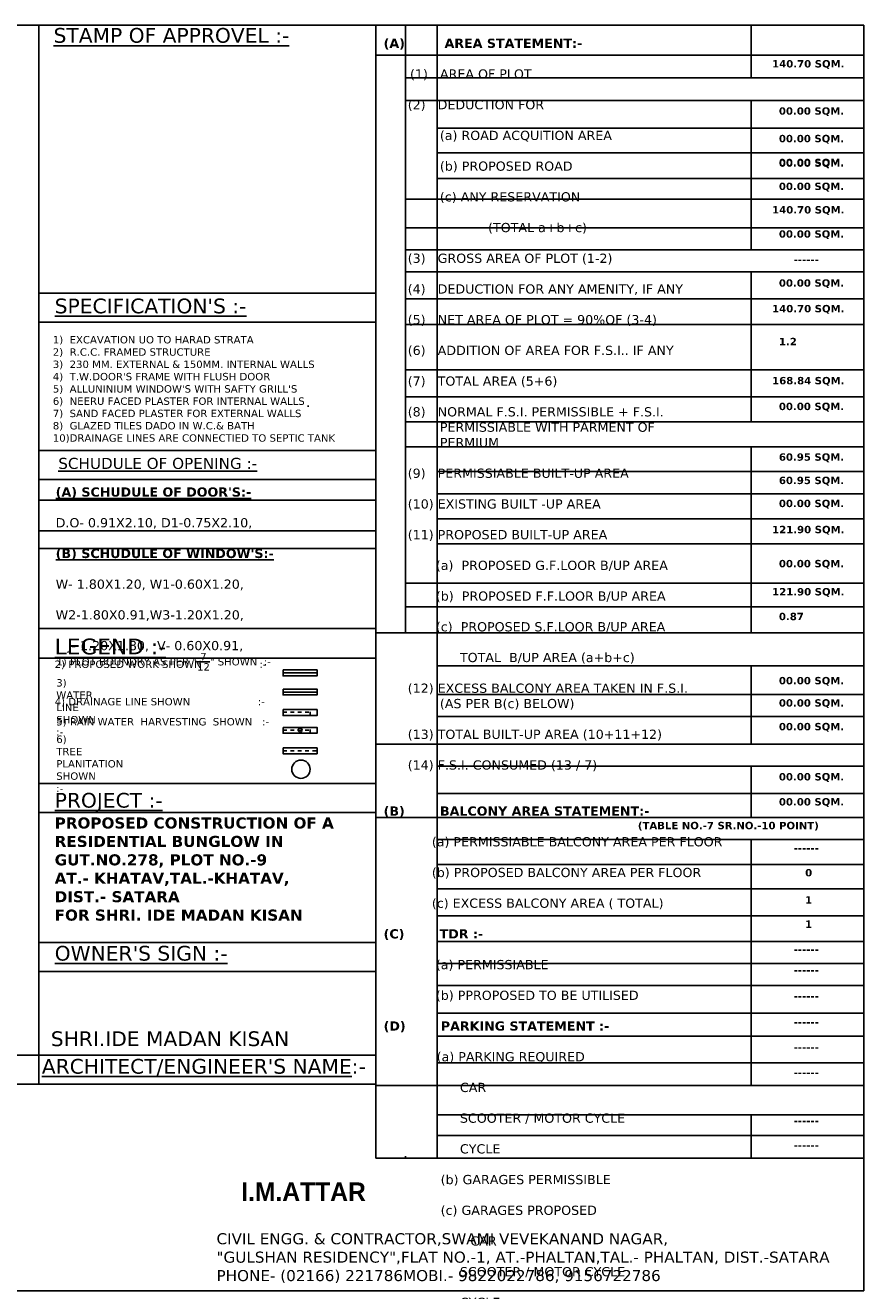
# Model space of a CAD drawing. Header units: millimetres. Extents: x 54.8 to 127.3, y 26.1 to 60.4.
# Tile 5 of 5: x 104.5 to 127.3, y 26.1 to 60.4. Entities that reach past the tile are written whole.
import ezdxf

# ---------------------------------------------------------------- set-up
doc = ezdxf.new("R2010")
doc.units = ezdxf.units.MM
doc.header["$LTSCALE"] = 0.05
doc.linetypes.add('ACAD_ISO02W100', pattern=[15, 12, -3])
doc.styles.get("Standard").update_dxf_attribs({"font": 'verdana.ttf', "height": 0.2})

msp = doc.modelspace()

# ---------------------------------------------------------------- linework, layer by layer
at = {"ltscale": 0.05}
for p, q in [((104.912, 60.405), (104.912, 31.667)), ((114.057, 60.405), (127.291, 60.405)), ((114.861, 60.405), (114.861, 43.917)), ((115.716, 60.405), (115.716, 29.661)), ((124.237, 60.405), (124.237, 58.975)), ((127.291, 60.405), (127.291, 26.061)), ((114.057, 59.595), (127.291, 59.595)), ((114.861, 58.975), (127.291, 58.975)), ((114.861, 58.365), (127.291, 58.365)), ((124.237, 58.365), (124.237, 54.314)), ((115.716, 57.614), (127.291, 57.614)), ((115.716, 56.939), (127.291, 56.939)), ((115.716, 56.244), (127.291, 56.244)), ((114.861, 55.684), (127.291, 55.684)), ((114.861, 54.91), (127.291, 54.91)), ((114.861, 54.314), (127.291, 54.314)), ((114.861, 53.711), (127.291, 53.711)), ((124.237, 53.711), (124.237, 49.644)), ((104.912, 53.137), (114.057, 53.137)), ((114.861, 52.983), (127.291, 52.983)), ((104.912, 52.351), (114.057, 52.351)), ((114.861, 52.28), (127.291, 52.28)), ((114.861, 51.05), (127.291, 51.05)), ((114.861, 50.322), (127.291, 50.322)), ((112.197, 50.071), (112.24, 50.071)), ((114.861, 49.644), (127.291, 49.644)), ((104.912, 48.865), (114.057, 48.865)), ((114.861, 48.966), (127.291, 48.966)), ((124.237, 48.966), (124.237, 43.917)), ((115.716, 48.292), (127.291, 48.292)), ((104.912, 48.079), (114.057, 48.079)), ((104.912, 47.516), (114.057, 47.516)), ((115.716, 47.685), (127.291, 47.685)), ((115.716, 47.008), (127.291, 47.008)), ((104.912, 46.68), (114.057, 46.68)), ((104.912, 46.205), (114.057, 46.205)), ((115.716, 46.33), (127.291, 46.33)), ((114.861, 45.261), (127.291, 45.261)), ((114.861, 44.619), (127.291, 44.619)), ((104.912, 44.034), (114.057, 44.034)), ((114.057, 43.917), (127.291, 43.917)), ((104.912, 43.227), (114.057, 43.227)), ((115.716, 43.016), (127.291, 43.016)), ((124.237, 43.016), (124.237, 40.897)), ((111.54, 42.829), (112.46, 42.829)), ((111.54, 42.309), (112.46, 42.309)), ((115.716, 42.245), (127.291, 42.245)), ((115.716, 41.644), (127.291, 41.644)), ((114.057, 40.897), (127.291, 40.897)), ((115.716, 40.296), (127.291, 40.296)), ((124.237, 40.296), (124.237, 38.904)), ((104.912, 39.825), (114.057, 39.825)), ((115.716, 39.556), (127.291, 39.556)), ((104.912, 39.038), (114.057, 39.038)), ((114.057, 38.904), (127.291, 38.904)), ((115.716, 38.303), (127.291, 38.303)), ((124.237, 38.303), (124.237, 31.634)), ((115.716, 37.628), (127.291, 37.628)), ((115.716, 36.964), (127.291, 36.964)), ((115.716, 36.237), (127.291, 36.237)), ((104.912, 35.513), (114.057, 35.513)), ((115.716, 35.542), (127.291, 35.542)), ((104.912, 34.727), (114.057, 34.727)), ((115.716, 34.942), (127.291, 34.942)), ((115.716, 34.341), (127.291, 34.341)), ((115.716, 33.592), (127.291, 33.592)), ((115.716, 32.967), (127.291, 32.967)), ((104.912, 32.454), (82.719, 32.454)), ((104.912, 32.454), (114.057, 32.454)), ((115.716, 32.243), (127.291, 32.243)), ((104.912, 31.667), (82.719, 31.667)), ((104.912, 31.667), (114.057, 31.667)), ((114.057, 31.634), (127.291, 31.634)), ((115.716, 30.835), (127.291, 30.835)), ((124.237, 30.835), (124.237, 29.661)), ((115.716, 30.27), (127.291, 30.27)), ((114.057, 29.661), (127.291, 29.661)), ((114.861, 29.709), (114.861, 29.661)), ((114.057, 26.061), (127.291, 26.061))]:
    msp.add_line(p, q, dxfattribs=at)
at = {"linetype": 'ACAD_ISO02W100', "ltscale": 0.05}
for p, q in [((111.54, 41.761), (112.275, 41.761)), ((112.275, 41.672), (112.275, 41.833)), ((111.54, 41.278), (112.275, 41.278)), ((112.275, 41.189), (112.275, 41.35)), ((111.54, 40.713), (112.46, 40.713))]:
    msp.add_line(p, q, dxfattribs=at)
at = {"ltscale": 0.05}
for points in [[(114.057, 26.061), (54.769, 26.061), (54.769, 60.405), (114.057, 60.405), (114.057, 29.661)], [(114.861, 29.709), (114.861, 29.661)]]:
    msp.add_lwpolyline(points, dxfattribs=at)
for points in [[(111.54, 42.91), (112.46, 42.91), (112.46, 42.748), (111.54, 42.748)], [(111.54, 42.39), (112.46, 42.39), (112.46, 42.229), (111.54, 42.229)], [(111.54, 41.833), (112.46, 41.833), (112.46, 41.672), (111.54, 41.672)], [(111.54, 41.35), (112.46, 41.35), (112.46, 41.189), (111.54, 41.189)], [(111.54, 40.793), (112.46, 40.793), (112.46, 40.632), (111.54, 40.632)]]:
    msp.add_lwpolyline(points, close=True, dxfattribs=at)
for centre, radius in [((112, 41.278), 0.0543), ((112.023, 40.214), 0.248)]:
    msp.add_circle(centre, radius, dxfattribs=at)

# ---------------------------------------------------------------- texts
at = {"attachment_point": 1}
for s, insert, char_height, width in [('{\\H0.7105x;\\LSTAMP OF APPROVEL :-}', (105.312, 60.332), 0.563, 6.82158), ('{\\fVerdana|b1|i0|c0|p34;\\H1.25x;(A)         AREA STATEMENT:-\\P\\P      \\fVerdana|b0|i0|c0|p34;(1)   AREA OF PLOT                                                                                          \\P\\P      (2)   DEDUCTION FOR\\P\\P              (a) ROAD ACQUITION AREA\\P                  \\P              (b) PROPOSED ROAD\\P                                        \\P              (c) ANY RESERVATION \\P                                 \\P                          (TOTAL a+b+c)                        \\P\\P      (3)   GROSS AREA OF PLOT (1-2)\\P                  \\P      (4)   DEDUCTION FOR ANY AMENITY, IF ANY\\P   \\P      (5)   NET AREA OF PLOT = 90%OF (3-4)         \\P\\P      (6)   ADDITION OF AREA FOR F.S.I.. IF ANY\\P                                                           \\P      (7)   TOTAL AREA (5+6) \\P                              \\P      (8)   NORMAL F.S.I. PERMISSIBLE + F.S.I.\\P              PERMISSIABLE WITH PARMENT OF \\P              PERMIUM\\P                                           \\P      (9)   PERMISSIABLE BUILT-UP AREA \\P              \\P      (10) EXISTING BUILT -UP AREA \\P                    \\P      (11) PROPOSED BUILT-UP AREA\\P\\P             (a)  PROPOSED G.F.LOOR B/UP AREA\\P\\P             (b)  PROPOSED F.F.LOOR B/UP AREA\\P\\P             (c)  PROPOSED S.F.LOOR B/UP AREA\\P\\P                   TOTAL  B/UP AREA (a+b+c)\\P                  \\P      (12) EXCESS BALCONY AREA TAKEN IN F.S.I.\\P              (AS PER B(c) BELOW)\\P                          \\P      (13) TOTAL BUILT-UP AREA (10+11+12)\\P         \\P      (14) F.S.I. CONSUMED (13 / 7)\\P                           \\P\\P\\fVerdana|b1|i0|c0|p34;(B)        BALCONY AREA STATEMENT:-\\P\\P\\fVerdana|b0|i0|c0|p34;            (a) PERMISSIABLE BALCONY AREA PER FLOOR \\P\\P            (b) PROPOSED BALCONY AREA PER FLOOR \\P   \\P            (c) EXCESS BALCONY AREA ( TOTAL)\\P              \\P\\fVerdana|b1|i0|c0|p34;(C)        TDR :-\\P\\P\\fVerdana|b0|i0|c0|p34;             (a) PERMISSIABLE\\P\\P             (b) PPROPOSED TO BE UTILISED\\P\\P\\fVerdana|b1|i0|c0|p34;(D)        PARKING STATEMENT :-\\P\\P}    {\\H1.25x;          (a) PARKING REQUIRED\\P\\P                   CAR\\P\\P                   SCOOTER / MOTOR CYCLE\\P\\P                   CYCLE\\P\\P}    {\\H1.25x;           (b) GARAGES PERMISSIBLE\\P\\P}    {\\H1.25x;           (c) GARAGES PROPOSED\\P\\P}                           {\\H1.25x;CAR\\P\\P                   SCOOTER / MOTOR CYCLE\\P\\P                   CYCLE\\P\\P}    {\\H1.25x;           (d) TOTAL PARKING PROVIDED\\P\\P\\fVerdana|b1|i0|c0|p34;(E)        LOADING / UNLOADING SPACES :-\\P\\P\\H0.8x;      \\H1.25x;          \\fVerdana|b0|i0|c0|p34;LOADING / UNLOADING REQUIRED\\P\\P}      {\\H1.25x;         TOTAL LOADING / UNLOADING REQUIRED}', (114.266, 60.042), 0.2, 9.5476), ('{\\fVerdana|b1|i0|c0|p34;\\H0.8x;140.70 SQM.}', (124.808, 59.46), 0.25, 2.41081), ('{\\fVerdana|b1|i0|c0|p34;\\H0.8x;00.00 SQM.}', (124.991, 58.179), 0.25, 2.30069), ('{\\fVerdana|b1|i0|c0|p34;\\H0.8x;00.00 SQM.}', (124.991, 57.431), 0.25, 2.30069), ('{\\fVerdana|b1|i0|c0|p34;\\H0.8x;00.00 SQM.}', (124.991, 56.782), 0.25, 2.30069), ('{\\fVerdana|b1|i0|c0|p34;\\H0.8x;00.00 SQM.}', (124.991, 56.766), 0.25, 2.41081), ('{\\fVerdana|b1|i0|c0|p34;\\H0.8x;00.00 SQM.}', (124.991, 56.134), 0.25, 2.30069), ('{\\fVerdana|b1|i0|c0|p34;\\H0.8x;140.70 SQM.}', (124.808, 55.497), 0.25, 2.41081), ('{\\fVerdana|b1|i0|c0|p34;\\H0.8x;00.00 SQM.}', (124.991, 54.841), 0.25, 2.30069), ('{\\fVerdana|b1|i0|c0|p34;\\H0.8x;------}', (125.391, 54.146), 0.25, 1.34815), ('{\\fVerdana|b1|i0|c0|p34;\\H0.8x;00.00 SQM.}', (124.991, 53.511), 0.25, 2.30069), ("{\\LSPECIFICATION'S :-}", (105.342, 52.988), 0.4, 7.37048), ('{\\fVerdana|b1|i0|c0|p34;\\H0.8x;140.70 SQM.}', (124.808, 52.815), 0.25, 2.41081), ("1)  EXCAVATION UO TO HARAD STRATA\\P2)  R.C.C. FRAMED STRUCTURE\\P3)  230 MM. EXTERNAL & 150MM. INTERNAL WALLS\\P4)  T.W.DOOR'S FRAME WITH FLUSH DOOR\\P5)  ALLUNINIUM WINDOW'S WITH SAFTY GRILL'S\\P6)  NEERU FACED PLASTER FOR INTERNAL WALLS\\P7)  SAND FACED PLASTER FOR EXTERNAL WALLS\\P8)  GLAZED TILES DADO IN W.C.& BATH\\P10)DRAINAGE LINES ARE CONNECTIED TO SEPTIC TANK ", (105.291, 51.971), 0.2, 9.55319), ('{\\fVerdana|b1|i0|c0|p34;\\H0.8x;1.2}', (124.991, 51.922), 0.25, 0.96153), ('{\\fVerdana|b1|i0|c0|p34;\\H0.8x;168.84 SQM.}', (124.808, 50.861), 0.25, 2.41081), ('{\\fVerdana|b1|i0|c0|p34;\\H0.8x;00.00 SQM.}', (124.991, 50.161), 0.25, 2.30069), ('{\\fVerdana|b1|i0|c0|p34;\\H0.8x;60.95 SQM.}', (124.991, 48.787), 0.25, 2.30069), ('{\\H0.75x;\\LSCHUDULE OF OPENING :-}', (105.44, 48.665), 0.4, 6.43746), ('{\\fVerdana|b1|i0|c0|p34;\\H0.8x;60.95 SQM.}', (124.991, 48.153), 0.25, 2.30069), ("{\\fVerdana|b1|i0|c0|p34;\\H1.25x;\\L(A) SCHUDULE OF DOOR'S:-\\P\\l\\P\\fVerdana|b0|i0|c0|p34;D.O- 0.91X2.10, D1-0.75X2.10,\\fVerdana|b1|i0|c0|p34;\\P\\L\\P(B) SCHUDULE OF WINDOW'S:-\\P\\l\\P\\fVerdana|b0|i0|c0|p34;W- 1.80X1.20, W1-0.60X1.20,\\P\\PW2-1.80X0.91,W3-1.20X1.20,\\P\\P   J- 1.20X1.80,  V- 0.60X0.91,}", (105.369, 47.863), 0.2, 6.50866), ('{\\fVerdana|b1|i0|c0|p34;\\H0.8x;00.00 SQM.}', (124.991, 47.528), 0.25, 2.30069), ('{\\fVerdana|b1|i0|c0|p34;\\H0.8x;121.90 SQM.}', (124.808, 46.82), 0.25, 2.41081), ('{\\fVerdana|b1|i0|c0|p34;\\H0.8x;00.00 SQM.}', (124.991, 45.895), 0.25, 2.30069), ('{\\fVerdana|b1|i0|c0|p34;\\H0.8x;121.90 SQM.}', (124.808, 45.131), 0.25, 2.41081), ('{\\fVerdana|b1|i0|c0|p34;\\H0.8x;0.87}', (124.991, 44.46), 0.25, 1.34815), ('{\\H1.073x;\\LLEGEND :-\\l}', (105.342, 43.76), 0.4, 6.63097), ('\\A1;{\\H0.2x;1) PLOT BOUNDRY AS PER "\\S7/12;" SHOWN  :-  }          {\\H0.25x;}', (105.387, 43.372), 1, 6.3449), ('{\\H0.2x;2) PROPOSED WORK SHOWN                  :-      \\H2.145x;  }    ', (105.342, 43.164), 1, 6.81213), ('{\\H0.2x;3) WATER LINE SHOWN                         :-    \\H2.145x;  }      {\\H0.25x;}', (105.385, 42.659), 1, 0.00195), ('{\\fVerdana|b1|i0|c0|p34;\\H0.8x;00.00 SQM.}', (124.991, 42.719), 0.25, 2.41081), ('{\\H0.2x;4) DRAINAGE LINE SHOWN                     :-  }          ', (105.342, 42.148), 1, 6.69737), ('{\\fVerdana|b1|i0|c0|p34;\\H0.8x;00.00 SQM.}', (124.991, 42.114), 0.25, 2.41081), ('{\\H0.2x;5) RAIN WATER  HARVESTING  SHOWN   :-   }         {\\H0.25x;}', (105.385, 41.603), 1, 6.65445), ('{\\fVerdana|b1|i0|c0|p34;\\H0.8x;00.00 SQM.}', (124.991, 41.471), 0.25, 2.41081), ('{\\H0.2x;6) TREE PLANITATION  SHOWN               :-    \\H2.145x; }       {\\H0.25x;}', (105.385, 41.128), 1, 0.00000537), ('{\\fVerdana|b1|i0|c0|p34;\\H0.8x;00.00 SQM.}', (124.991, 40.11), 0.25, 2.41081), ('{\\LPROJECT :-}', (105.342, 39.572), 0.4, 7.43103), ('{\\fVerdana|b1|i0|c0|p34;\\H0.8x;00.00 SQM.}', (124.991, 39.43), 0.25, 2.41081), ('{\\fVerdana|b1|i0|c0|p34;PROPOSED CONSTRUCTION OF A RESIDENTIAL BUNGLOW IN GUT.NO.278, PLOT NO.-9\\PAT.- KHATAV,TAL.-KHATAV,\\PDIST.- SATARA\\PFOR SHRI. IDE MADAN KISAN}', (105.342, 38.905), 0.3, 8.92421), ('{\\fVerdana|b1|i0|c0|p34;\\H0.8x;(TABLE NO.-7 SR.NO.-10 POINT)}', (121.165, 38.786), 0.25, 5.16522), ('{\\fVerdana|b1|i0|c0|p34;\\H0.8x;------}', (125.391, 38.176), 0.25, 1.34815), ('{\\fVerdana|b1|i0|c0|p34;\\H0.8x;0}', (125.703, 37.506), 0.25, 1.34815), ('{\\fVerdana|b1|i0|c0|p34;\\H0.8x;1}', (125.703, 36.766), 0.25, 1.34815), ('{\\fVerdana|b1|i0|c0|p34;\\H0.8x;1}', (125.703, 36.109), 0.25, 1.34815), ("{\\LOWNER'S SIGN :-}", (105.342, 35.42), 0.4, 9.50172), ('{\\fVerdana|b1|i0|c0|p34;\\H0.8x;------}', (125.391, 35.424), 0.25, 1.34815), ('{\\fVerdana|b1|i0|c0|p34;\\H0.8x;------}', (125.391, 34.863), 0.25, 1.34815), ('{\\fVerdana|b1|i0|c0|p34;\\H0.8x;------}', (125.391, 34.157), 0.25, 1.34815), ('{\\fVerdana|b1|i0|c0|p34;\\H0.8x;------}', (125.391, 33.451), 0.25, 1.34815), ('SHRI.IDE MADAN KISAN', (105.236, 33.1), 0.4, 9.6078), ('{\\fVerdana|b1|i0|c0|p34;\\H0.8x;------}', (125.391, 32.766), 0.25, 1.34815), ("{\\LARCHITECT/ENGINEER'S NAME}:-", (104.993, 32.351), 0.4, 9.50172), ('{\\fVerdana|b1|i0|c0|p34;\\H0.8x;------}', (125.391, 32.081), 0.25, 1.34815), ('{\\fVerdana|b1|i0|c0|p34;\\H0.8x;------}', (125.391, 30.773), 0.25, 1.34815), ('{\\fVerdana|b1|i0|c0|p34;\\H0.8x;------}', (125.391, 30.108), 0.25, 1.34815), ('{\\fEngravers MT|b1|i0|c0|p18;\\H0.5x; I.M.ATTAR}', (110.217, 28.999), 1, 7.32344), ('CIVIL ENGG. & CONTRACTOR,SWAMI VEVEKANAND NAGAR,\\P"GULSHAN RESIDENCY",FLAT NO.-1, AT.-PHALTAN,TAL.- PHALTAN, DIST.-SATARA\\PPHONE- (02166) 221786MOBI.- 9822022786, 9156722786', (109.733, 27.622), 0.3, 17.55827)]:
    msp.add_mtext(s, dxfattribs=dict(at, insert=insert, char_height=char_height, width=width))

doc.saveas('drawing.dxf')
